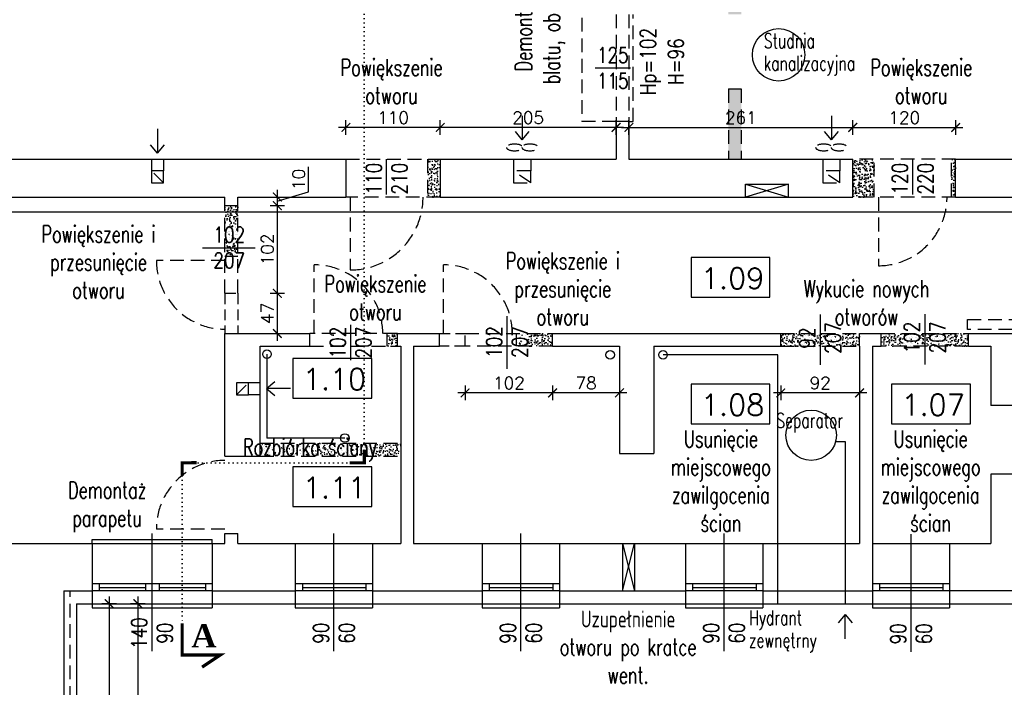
# Model space of a CAD drawing. Header units: millimetres. Extents: x 31969 to 285678, y -69766 to -1123.
# Tile 69 of 176: x 141747 to 142895, y -14032 to -13254. Entities that reach past the tile are written whole.
import ezdxf
from ezdxf.enums import TextEntityAlignment as Align
from ezdxf.lldxf.tags import DXFTag

# ---------------------------------------------------------------- set-up
doc = ezdxf.new("R2010")
doc.units = ezdxf.units.MM
for name, pattern in [('DOT', [0.25, 0, -0.25]), ('HIDDEN', [0.375, 0.25, -0.125]), ('KRE_16_8', [24, 16, -8])]:
    doc.linetypes.add(name, pattern=pattern)
for name, color, linetype in [('a-etapowanie', 2, 'Continuous'), ('a-izolacja 1', 3, 'Continuous'), ('a-opis 1', 3, 'Continuous'), ('a-opis 2', 1, 'Continuous'), ('a-opis 3', 15, 'Continuous'), ('a-opis stolarki 1', 3, 'Continuous'), ('a-przekrój 1', 3, 'Continuous'), ('a-stolarka okienna', 3, 'Continuous'), ('a-szkło', 4, 'Continuous'), ('a-wentylacja', 3, 'Continuous'), ('a-wyburzenia i rozbiórki', 152, 'KRE_16_8'), ('a-wymiary', 11, 'Continuous'), ('a-ściany istniejące murowane', 6, 'Continuous'), ('a-ściany nośne projektowane', 7, 'Continuous')]:
    doc.layers.add(name, color=color, linetype=linetype)
doc.styles.add('MAREK', font='simplex.shx')
doc.styles.add('RS01507', font='romans.shx', dxfattribs={"width": 0.7, "height": 0.15})
doc.styles.add('STYLE2', font='timesbd.ttf')
doc.styles.add('WYMIAR', font='romans.shx', dxfattribs={"width": 0.8})
tags = doc.linetypes.add('DASHED', pattern=[0.75, 0.5, -0.25]).pattern_tags.tags
tags[6:7] = [DXFTag(74, 4), DXFTag(75, 0), DXFTag(340, '0'), DXFTag(46, 1.0), DXFTag(50, 0.0), DXFTag(44, 0.0), DXFTag(45, 0.0)]
tags[4:5] = [DXFTag(74, 4), DXFTag(75, 0), DXFTag(340, '0'), DXFTag(46, 1.0), DXFTag(50, 0.0), DXFTag(44, 0.0), DXFTag(45, 0.0)]
doc.dimstyles.new('MAREK', dxfattribs={"dimscale": 0.85, "dimtxt": 17, "dimasz": 12, "dimexe": 10, "dimexo": 0.625, "dimgap": 5, "dimtad": 1, "dimdec": 1, "dimdsep": 46, "dimtxsty": 'MAREK', "dimblk1": 'ARCHTICK', "dimblk2": 'ARCHTICK', "dimsah": 1, "dimcen": 2.5, "dimdle": 10, "dimadec": 0, "dimazin": 0, "dimtfac": 1, "dimtdec": 1, "dimtmove": 1, "dimatfit": 3, "dimldrblk": 'ARCHTICK', "dimfxl": 10, "dimfxlon": 1, "dimtolj": 1, "dimtzin": 0, "dimarcsym": 0})
pattern_1 = [(50, (0, 82.701), (9.10923345, -0.79695428), [0.9525, -10.4775]), (355, (0, 82.701), (-1.7621711, 9.55284226), [0.762, -8.3820292]), (100.451445, (0.759, 82.635), (7.34706235, 8.7558876), [0.80950044, -8.90451223]), (46.1842, (0, 85.241), (13.55395204, -2.1021164), [1.42875, -15.71625]), (96.635558, (1.13, 85.066), (11.8702067, 12.3713062), [1.2142512, -13.3567804]), (351.184151, (0, 85.241), (11.8702067, 12.3713062), [1.1429984, -12.5729866]), (21, (1.27, 84.606), (7.58071956, -5.1132599), [0.9525, -10.4775]), (326, (1.27, 84.606), (3.0901014, 9.2093983), [0.762, -8.382]), (71.451445, (1.902, 84.18), (10.67082096, 4.09613844), [0.80950044, -8.9044969]), (37.5, (0, 82.7014), (0.15443016, 4.22775194), [0, -8.2804, 0, -8.509, 0, -8.41375]), (7.5, (0, 82.7014), (3.34098313, 5.00902874), [0, -4.8514, 0, -8.0899, 0, -3.20675]), (327.5, (-2.832, 82.7014), (6.77952976, -0.2864372), [0, -3.175, 0, -9.906, 0, -13.1445]), (317.5, (-4.102, 82.7014), (7.40645907, 1.27132455), [0, -4.1275, 0, -6.5786, 0, -9.3345])]

# ---------------------------------------------------------------- blocks, each defined once
blk = doc.blocks.new('_ARCHTICK')
at = {"color": 0, "linetype": 'ByBlock', "const_width": 0.15}
blk.add_lwpolyline([(-0.5, -0.5), (0.5, 0.5)], dxfattribs=at)
blk = doc.blocks.new('*D44')
at = {"layer": 'a-wymiary', "color": 0, "lineweight": -2, "ltscale": 100}
for p, q in [((141851, -13926.1), (141851, -14413.1)), ((141842.5, -13934.6), (141859.5, -13934.6)), ((141842.5, -14404.6), (141859.5, -14404.6))]:
    blk.add_line(p, q, dxfattribs=at)
at = {"layer": 'DEFPOINTS', "color": 0, "ltscale": 100}
for p in [(141813.1, -13934.6), (141813.1, -14404.6), (141851, -14404.6)]:
    blk.add_point(p, dxfattribs=at)
at = {"layer": 'a-wymiary', "color": 0, "lineweight": -2, "ltscale": 100, "xscale": 10.2, "yscale": 10.2, "zscale": 10.2}
for p, rotation in [((141851, -13934.6), 90), ((141851, -14404.6), 270)]:
    blk.add_blockref('_ARCHTICK', p, dxfattribs=dict(at, rotation=rotation))
at = {"layer": 'a-wymiary', "color": 0, "ltscale": 100, "insert": (141839.5, -14169.6), "char_height": 14.45, "attachment_point": 5, "rotation": 90, "style": 'MAREK'}
blk.add_mtext('\\A1;470', dxfattribs=at)
blk = doc.blocks.new('*D47')
at = {"layer": 'a-wymiary', "color": 0, "lineweight": -2, "ltscale": 100}
for p, q in [((142237.1, -13388), (142237.1, -13371)), ((142442.1, -13388), (142442.1, -13371)), ((142450.6, -13379.5), (142228.6, -13379.5))]:
    blk.add_line(p, q, dxfattribs=at)
at = {"layer": 'DEFPOINTS', "color": 0, "ltscale": 100}
for p in [(142237.1, -13379.5), (142237.1, -13416.6), (142442.1, -13416.6)]:
    blk.add_point(p, dxfattribs=at)
at = {"layer": 'a-wymiary', "color": 0, "lineweight": -2, "ltscale": 100, "xscale": 10.2, "yscale": 10.2, "zscale": 10.2, "rotation": 180}
blk.add_blockref('_ARCHTICK', (142237.1, -13379.5), dxfattribs=at)
at = {"layer": 'a-wymiary', "color": 0, "lineweight": -2, "ltscale": 100, "xscale": 10.2, "yscale": 10.2, "zscale": 10.2}
blk.add_blockref('_ARCHTICK', (142442.1, -13379.5), dxfattribs=at)
at = {"layer": 'a-wymiary', "color": 0, "ltscale": 100, "insert": (142339.6, -13368.1), "char_height": 14.45, "attachment_point": 5, "style": 'MAREK'}
blk.add_mtext('\\A1;205', dxfattribs=at)
blk = doc.blocks.new('*D48')
at = {"layer": 'a-wymiary', "color": 0, "lineweight": -2, "ltscale": 100}
for p, q in [((142127.1, -13388), (142127.1, -13371)), ((142237.1, -13388), (142237.1, -13371)), ((142245.6, -13379.5), (142118.6, -13379.5))]:
    blk.add_line(p, q, dxfattribs=at)
at = {"layer": 'DEFPOINTS', "color": 0, "ltscale": 100}
for p in [(142127.1, -13379.5), (142127.1, -13416.6), (142237.1, -13416.6)]:
    blk.add_point(p, dxfattribs=at)
at = {"layer": 'a-wymiary', "color": 0, "lineweight": -2, "ltscale": 100, "xscale": 10.2, "yscale": 10.2, "zscale": 10.2, "rotation": 180}
blk.add_blockref('_ARCHTICK', (142127.1, -13379.5), dxfattribs=at)
at = {"layer": 'a-wymiary', "color": 0, "lineweight": -2, "ltscale": 100, "xscale": 10.2, "yscale": 10.2, "zscale": 10.2}
blk.add_blockref('_ARCHTICK', (142237.1, -13379.5), dxfattribs=at)
at = {"layer": 'a-wymiary', "color": 0, "ltscale": 100, "insert": (142182.1, -13368.1), "char_height": 14.45, "attachment_point": 5, "style": 'MAREK'}
blk.add_mtext('\\A1;110', dxfattribs=at)
blk = doc.blocks.new('*D49')
at = {"layer": 'a-wymiary', "color": 0, "lineweight": -2, "ltscale": 100}
for p, q in [((142457.1, -13388), (142457.1, -13371)), ((142718.1, -13388), (142718.1, -13371)), ((142448.6, -13379.5), (142726.6, -13379.5))]:
    blk.add_line(p, q, dxfattribs=at)
at = {"layer": 'DEFPOINTS', "color": 0, "ltscale": 100}
for p in [(142718.1, -13379.5), (142457.1, -13416.6), (142718.1, -13416.6)]:
    blk.add_point(p, dxfattribs=at)
at = {"layer": 'a-wymiary', "color": 0, "lineweight": -2, "ltscale": 100, "xscale": 10.2, "yscale": 10.2, "zscale": 10.2, "rotation": 180}
blk.add_blockref('_ARCHTICK', (142457.1, -13379.5), dxfattribs=at)
at = {"layer": 'a-wymiary', "color": 0, "lineweight": -2, "ltscale": 100, "xscale": 10.2, "yscale": 10.2, "zscale": 10.2}
blk.add_blockref('_ARCHTICK', (142718.1, -13379.5), dxfattribs=at)
at = {"layer": 'a-wymiary', "color": 0, "ltscale": 100, "insert": (142587.6, -13368.1), "char_height": 14.45, "attachment_point": 5, "style": 'MAREK'}
blk.add_mtext('\\A1;261', dxfattribs=at)
blk = doc.blocks.new('*D50')
at = {"layer": 'a-wymiary', "color": 0, "lineweight": -2, "ltscale": 100}
for p, q in [((142718.1, -13388), (142718.1, -13371)), ((142838.1, -13388), (142838.1, -13371)), ((142709.6, -13379.5), (142846.6, -13379.5))]:
    blk.add_line(p, q, dxfattribs=at)
at = {"layer": 'DEFPOINTS', "color": 0, "ltscale": 100}
for p in [(142838.1, -13379.5), (142718.1, -13416.6), (142838.1, -13416.6)]:
    blk.add_point(p, dxfattribs=at)
at = {"layer": 'a-wymiary', "color": 0, "lineweight": -2, "ltscale": 100, "xscale": 10.2, "yscale": 10.2, "zscale": 10.2, "rotation": 180}
blk.add_blockref('_ARCHTICK', (142718.1, -13379.5), dxfattribs=at)
at = {"layer": 'a-wymiary', "color": 0, "lineweight": -2, "ltscale": 100, "xscale": 10.2, "yscale": 10.2, "zscale": 10.2}
blk.add_blockref('_ARCHTICK', (142838.1, -13379.5), dxfattribs=at)
at = {"layer": 'a-wymiary', "color": 0, "ltscale": 100, "insert": (142778.1, -13368.1), "char_height": 14.45, "attachment_point": 5, "style": 'MAREK'}
blk.add_mtext('\\A1;120', dxfattribs=at)
blk = doc.blocks.new('*D55')
at = {"layer": 'a-wymiary', "color": 0, "lineweight": -2, "ltscale": 100}
for p, q in [((142634.1, -13680.4), (142634.1, -13697.4)), ((142726.1, -13680.4), (142726.1, -13697.4)), ((142734.6, -13688.9), (142625.6, -13688.9))]:
    blk.add_line(p, q, dxfattribs=at)
at = {"layer": 'DEFPOINTS', "color": 0, "ltscale": 100}
for p in [(142634.1, -13634.6), (142726.1, -13634.6), (142634.1, -13688.9)]:
    blk.add_point(p, dxfattribs=at)
at = {"layer": 'a-wymiary', "color": 0, "lineweight": -2, "ltscale": 100, "xscale": 10.2, "yscale": 10.2, "zscale": 10.2, "rotation": 180}
blk.add_blockref('_ARCHTICK', (142634.1, -13688.9), dxfattribs=at)
at = {"layer": 'a-wymiary', "color": 0, "lineweight": -2, "ltscale": 100, "xscale": 10.2, "yscale": 10.2, "zscale": 10.2}
blk.add_blockref('_ARCHTICK', (142726.1, -13688.9), dxfattribs=at)
at = {"layer": 'a-wymiary', "color": 0, "ltscale": 100, "insert": (142680.1, -13677.4), "char_height": 14.45, "attachment_point": 5, "style": 'MAREK'}
blk.add_mtext('\\A1;92', dxfattribs=at)
blk = doc.blocks.new('*D58')
at = {"layer": 'a-wymiary', "color": 0, "lineweight": -2, "ltscale": 100}
for p, q in [((142368.1, -13680.4), (142368.1, -13697.4)), ((142446.1, -13680.4), (142446.1, -13697.4)), ((142454.6, -13688.9), (142359.6, -13688.9))]:
    blk.add_line(p, q, dxfattribs=at)
at = {"layer": 'DEFPOINTS', "color": 0, "ltscale": 100}
for p in [(142368.1, -13634.6), (142446.1, -13634.6), (142368.1, -13688.9)]:
    blk.add_point(p, dxfattribs=at)
at = {"layer": 'a-wymiary', "color": 0, "lineweight": -2, "ltscale": 100, "xscale": 10.2, "yscale": 10.2, "zscale": 10.2, "rotation": 180}
blk.add_blockref('_ARCHTICK', (142368.1, -13688.9), dxfattribs=at)
at = {"layer": 'a-wymiary', "color": 0, "lineweight": -2, "ltscale": 100, "xscale": 10.2, "yscale": 10.2, "zscale": 10.2}
blk.add_blockref('_ARCHTICK', (142446.1, -13688.9), dxfattribs=at)
at = {"layer": 'a-wymiary', "color": 0, "ltscale": 100, "insert": (142407.1, -13677.4), "char_height": 14.45, "attachment_point": 5, "style": 'MAREK'}
blk.add_mtext('\\A1;78', dxfattribs=at)
blk = doc.blocks.new('*D59')
at = {"layer": 'a-wymiary', "color": 0, "lineweight": -2, "ltscale": 100}
for p, q in [((142266.1, -13680.4), (142266.1, -13697.4)), ((142368.1, -13680.4), (142368.1, -13697.4)), ((142376.6, -13688.9), (142257.6, -13688.9))]:
    blk.add_line(p, q, dxfattribs=at)
at = {"layer": 'DEFPOINTS', "color": 0, "ltscale": 100}
for p in [(142266.1, -13634.6), (142368.1, -13634.6), (142266.1, -13688.9)]:
    blk.add_point(p, dxfattribs=at)
at = {"layer": 'a-wymiary', "color": 0, "lineweight": -2, "ltscale": 100, "xscale": 10.2, "yscale": 10.2, "zscale": 10.2, "rotation": 180}
blk.add_blockref('_ARCHTICK', (142266.1, -13688.9), dxfattribs=at)
at = {"layer": 'a-wymiary', "color": 0, "lineweight": -2, "ltscale": 100, "xscale": 10.2, "yscale": 10.2, "zscale": 10.2}
blk.add_blockref('_ARCHTICK', (142368.1, -13688.9), dxfattribs=at)
at = {"layer": 'a-wymiary', "color": 0, "ltscale": 100, "insert": (142317.1, -13677.4), "char_height": 14.45, "attachment_point": 5, "style": 'MAREK'}
blk.add_mtext('\\A1;102', dxfattribs=at)
blk = doc.blocks.new('*D60')
at = {"layer": 'a-wymiary', "color": 0, "lineweight": -2, "ltscale": 100}
for p, q in [((142083.6, -13454.7), (142083.6, -13425.5)), ((142047.1, -13452.1), (142047.1, -13479.1)), ((142047.1, -13465.6), (142083.6, -13454.7)), ((142038.6, -13460.6), (142055.6, -13460.6)), ((142038.6, -13470.6), (142055.6, -13470.6))]:
    blk.add_line(p, q, dxfattribs=at)
at = {"layer": 'DEFPOINTS', "color": 0, "ltscale": 100}
for p in [(142001.1, -13460.6), (142001.1, -13470.6), (142047.1, -13470.6)]:
    blk.add_point(p, dxfattribs=at)
at = {"layer": 'a-wymiary', "color": 0, "lineweight": -2, "ltscale": 100, "xscale": 10.2, "yscale": 10.2, "zscale": 10.2}
for p, rotation in [((142047.1, -13460.6), 90), ((142047.1, -13470.6), 270)]:
    blk.add_blockref('_ARCHTICK', p, dxfattribs=dict(at, rotation=rotation))
at = {"layer": 'a-wymiary', "color": 0, "ltscale": 100, "insert": (142072.1, -13440.1), "char_height": 14.45, "attachment_point": 5, "rotation": 90, "style": 'MAREK'}
blk.add_mtext('\\A1;10', dxfattribs=at)
blk = doc.blocks.new('*D61')
at = {"layer": 'a-wymiary', "color": 0, "lineweight": -2, "ltscale": 100}
for p, q in [((142047.1, -13462.1), (142047.1, -13581.3)), ((142038.6, -13470.6), (142055.6, -13470.6)), ((142038.6, -13572.8), (142055.6, -13572.8))]:
    blk.add_line(p, q, dxfattribs=at)
at = {"layer": 'DEFPOINTS', "color": 0, "ltscale": 100}
for p in [(142001.1, -13470.6), (142001.1, -13572.8), (142047.1, -13572.8)]:
    blk.add_point(p, dxfattribs=at)
at = {"layer": 'a-wymiary', "color": 0, "lineweight": -2, "ltscale": 100, "xscale": 10.2, "yscale": 10.2, "zscale": 10.2}
for p, rotation in [((142047.1, -13470.6), 90), ((142047.1, -13572.8), 270)]:
    blk.add_blockref('_ARCHTICK', p, dxfattribs=dict(at, rotation=rotation))
at = {"layer": 'a-wymiary', "color": 0, "ltscale": 100, "insert": (142035.6, -13521.7), "char_height": 14.45, "attachment_point": 5, "rotation": 90, "style": 'MAREK'}
blk.add_mtext('\\A1;102', dxfattribs=at)
blk = doc.blocks.new('*D104')
at = {"layer": 'a-wymiary', "color": 0, "lineweight": -2, "ltscale": 100}
for p, q in [((142047.1, -13564.3), (142047.1, -13628.1)), ((142039.1, -13572.8), (142055.6, -13572.8)), ((142039.1, -13619.6), (142055.6, -13619.6))]:
    blk.add_line(p, q, dxfattribs=at)
at = {"layer": 'DEFPOINTS', "color": 0, "ltscale": 100}
for p in [(142038.6, -13572.8), (142038.6, -13619.6), (142047.1, -13619.6)]:
    blk.add_point(p, dxfattribs=at)
at = {"layer": 'a-wymiary', "color": 0, "lineweight": -2, "ltscale": 100, "xscale": 10.2, "yscale": 10.2, "zscale": 10.2}
for p, rotation in [((142047.1, -13572.8), 90), ((142047.1, -13619.6), 270)]:
    blk.add_blockref('_ARCHTICK', p, dxfattribs=dict(at, rotation=rotation))
at = {"layer": 'a-wymiary', "color": 0, "ltscale": 100, "insert": (142035.6, -13596.2), "char_height": 14.45, "attachment_point": 5, "rotation": 90, "style": 'MAREK'}
blk.add_mtext('\\A1;47', dxfattribs=at)
blk = doc.blocks.new('*D139')
at = {"layer": 'a-wymiary', "color": 0, "lineweight": -2, "ltscale": 100}
for p, q in [((141884.5, -13926.1), (141884.5, -14343.1)), ((141876, -13934.6), (141893, -13934.6)), ((141876, -14334.6), (141893, -14334.6))]:
    blk.add_line(p, q, dxfattribs=at)
at = {"layer": 'DEFPOINTS', "color": 0, "ltscale": 100}
for p in [(141813.1, -13934.6), (141813.1, -14334.6), (141884.5, -14334.6)]:
    blk.add_point(p, dxfattribs=at)
at = {"layer": 'a-wymiary', "color": 0, "lineweight": -2, "ltscale": 100, "xscale": 10.2, "yscale": 10.2, "zscale": 10.2}
for p, rotation in [((141884.5, -13934.6), 90), ((141884.5, -14334.6), 270)]:
    blk.add_blockref('_ARCHTICK', p, dxfattribs=dict(at, rotation=rotation))
at = {"layer": 'a-wymiary', "color": 0, "ltscale": 100, "insert": (141873.1, -14134.6), "char_height": 14.45, "attachment_point": 5, "rotation": 90, "style": 'MAREK'}
blk.add_mtext('\\A1;400', dxfattribs=at)

msp = doc.modelspace()

# ---------------------------------------------------------------- hatches: boundary and pattern name
at = {"layer": 'a-wyburzenia i rozbiórki'}
h = msp.add_hatch(dxfattribs=at)
h.set_pattern_fill('AR-CONC', color=256, scale=0.05, style=0)
h.set_pattern_definition(pattern_1)
h.paths.add_polyline_path([(142588.07, -13334.63), (142573.07, -13334.63), (142573.07, -13416.63), (142588.07, -13416.63)])
h.paths.add_polyline_path([(142588.07, -13059.63), (142573.07, -13059.63), (142573.07, -13143.63), (142457.07, -13143.63), (142457.07, -13158.63), (142573.07, -13158.63), (142573.07, -13247.63), (142588.07, -13247.63)])
h = msp.add_hatch(dxfattribs=at)
h.set_pattern_fill('AR-CONC', color=256, scale=0.05, style=0)
h.set_pattern_definition(pattern_1)
h.paths.add_polyline_path([(142237.07, -13416.63), (142222.07, -13416.63), (142222.07, -13460.63), (142237.07, -13460.63)])
h = msp.add_hatch(dxfattribs=at)
h.set_pattern_fill('AR-CONC', color=256, scale=0.05, style=0)
h.set_pattern_definition(pattern_1)
h.paths.add_polyline_path([(142838.07, -13416.63), (142833.07, -13416.63), (142833.07, -13460.63), (142838.07, -13460.63)])
h.paths.add_polyline_path([(142743.07, -13416.63), (142718.07, -13416.63), (142718.07, -13460.63), (142743.07, -13460.63)])
h = msp.add_hatch(dxfattribs=at)
h.set_pattern_fill('AR-CONC', color=256, scale=0.05, style=0)
h.set_pattern_definition(pattern_1)
h.paths.add_polyline_path([(142001.07, -13478.08), (141986.07, -13478.08), (141986.07, -13529.63), (142001.07, -13529.63)])
h.paths.add_polyline_path([(142001.07, -13470.63), (141986.07, -13470.63), (141986.07, -13478.08), (142001.07, -13478.08)])
h = msp.add_hatch(dxfattribs=at)
h.set_pattern_fill('AR-CONC', color=256, scale=0.05, style=0)
h.set_pattern_definition(pattern_1)
h.paths.add_polyline_path([(142187.07, -13619.63), (142175.07, -13619.63), (142175.07, -13634.63), (142187.07, -13634.63)])
h = msp.add_hatch(dxfattribs=at)
h.set_pattern_fill('AR-CONC', color=256, scale=0.05, style=0)
h.set_pattern_definition(pattern_1)
h.paths.add_polyline_path([(142368.07, -13619.63), (142326.07, -13619.63), (142326.07, -13634.63), (142368.07, -13634.63)])
h = msp.add_hatch(dxfattribs=at)
h.set_pattern_fill('AR-CONC', color=256, scale=0.05, style=0)
h.set_pattern_definition(pattern_1)
h.paths.add_polyline_path([(142726.07, -13619.63), (142680.07, -13619.63), (142680.07, -13634.63), (142726.07, -13634.63)])
h.paths.add_polyline_path([(142680.07, -13619.63), (142634.07, -13619.63), (142634.07, -13634.63), (142680.07, -13634.63)])
h = msp.add_hatch(dxfattribs=at)
h.set_pattern_fill('AR-CONC', color=256, scale=0.05, style=0)
h.paths.add_polyline_path([(142853.07, -13619.63), (142751.07, -13619.63), (142751.07, -13634.63), (142853.07, -13634.63)])
h = msp.add_hatch(dxfattribs=at)
h.set_pattern_fill('AR-CONC', color=256, scale=0.05, style=0)
h.paths.add_polyline_path([(142191.07, -13747.63), (142027.07, -13747.63), (142027.07, -13762.63), (142191.07, -13762.63)])

# ---------------------------------------------------------------- linework, layer by layer
at = {"layer": 'a-etapowanie', "ltscale": 100}
for p, q in [((142709.67, -13746.13), (142697.9, -13746.13)), ((142709.67, -13934.63), (142709.67, -13746.13)), ((142709.41, -13947.33), (142701.26, -13957.08)), ((142709.41, -13975.44), (142709.41, -13947.33)), ((142709.41, -13947.33), (142717.56, -13957.08))]:
    msp.add_line(p, q, dxfattribs=at)
for centre, radius in [((142631.67, -13294.82), 30.54), ((142669.59, -13738.27), 29.37)]:
    msp.add_circle(centre, radius, dxfattribs=at)
at = {"layer": 'a-izolacja 1'}
for p, q in [((141798.07, -13919.63), (141831.07, -13919.63)), ((141798.07, -13919.63), (141798.07, -14404.63)), ((141971.07, -13919.63), (142068.07, -13919.63)), ((142158.07, -13919.63), (142286.07, -13919.63)), ((142376.07, -13919.63), (142523.07, -13919.63)), ((142613.07, -13919.63), (142741.07, -13919.63)), ((143017.07, -13919.63), (142831.07, -13919.63))]:
    msp.add_line(p, q, dxfattribs=at)
at = {"layer": 'a-opis 1', "linetype": 'DOT', "ltscale": 20}
for p, q in [((142148.48, -12757.74), (142148.5, -13754.33)), ((142148.5, -13770.39), (141936.15, -13770.39)), ((141936.15, -13770.39), (141936.15, -13957.52))]:
    msp.add_line(p, q, dxfattribs=at)
at = {"layer": 'a-opis 1', "ltscale": 40}
for p, q in [((142593.07, -13445.63), (142643.07, -13445.63)), ((142593.07, -13460.63), (142593.07, -13445.63)), ((142593.07, -13445.63), (142643.07, -13460.63)), ((142643.07, -13445.63), (142593.07, -13460.63)), ((142643.07, -13460.63), (142643.07, -13445.63))]:
    msp.add_line(p, q, dxfattribs=at)
at = {"layer": 'a-opis 2', "const_width": 3.74}
for points in [[(142131.61, -13770.41), (142148.5, -13770.39), (142148.47, -13755.02)], [(141953.03, -13770.36), (141936.15, -13770.39), (141936.18, -13785.75)], [(141936.15, -13957.52), (141936.17, -13994.4), (141980.67, -13994.37), (141959.32, -14008.61)]]:
    msp.add_lwpolyline(points, dxfattribs=at)
at = {"layer": 'a-opis 3'}
for points in [[(142621.43, -13531.07), (142529.52, -13531.07), (142529.52, -13577.31), (142621.43, -13577.31)], [(142157.15, -13648.7), (142065.23, -13648.7), (142065.23, -13694.94), (142157.15, -13694.94)], [(142621.43, -13678.66), (142529.52, -13678.66), (142529.52, -13724.89), (142621.43, -13724.89)], [(142855.23, -13678.66), (142763.32, -13678.66), (142763.32, -13724.89), (142855.23, -13724.89)], [(142157.15, -13775.25), (142065.23, -13775.25), (142065.23, -13821.48), (142157.15, -13821.48)]]:
    msp.add_lwpolyline(points, close=True, dxfattribs=at)
at = {"layer": 'a-opis stolarki 1'}
for p, q in [((142417.73, -13310.13), (142458.77, -13310.13)), ((142174.57, -13457.67), (142174.57, -13416.63)), ((142788.07, -13457.67), (142788.07, -13416.63)), ((141959.94, -13519.63), (142021.23, -13519.63)), ((142315.07, -13660.76), (142315.07, -13599.47)), ((142680.07, -13597.59), (142680.07, -13656.21)), ((142802.07, -13597.08), (142802.07, -13655.7)), ((142132.57, -13609.75), (142132.57, -13650.8)), ((141901.07, -13990.06), (141901.07, -13852.93)), ((142113.07, -13990.06), (142113.07, -13852.93)), ((142331.07, -13990.06), (142331.07, -13852.93)), ((142568.07, -13990.06), (142568.07, -13852.93)), ((142786.07, -13990.84), (142786.07, -13853.72))]:
    msp.add_line(p, q, dxfattribs=at)
at = {"layer": 'a-przekrój 1', "ltscale": 100}
for p, q in [((142496.85, -13644.71), (142496.85, -13644.53)), ((142630.86, -13644.71), (142496.85, -13644.71)), ((142630.86, -13934.63), (142630.86, -13644.71))]:
    msp.add_line(p, q, dxfattribs=at)
for centre in [(142035.06, -13643.88), (142435.29, -13644.53), (142496.85, -13644.53), (142125.87, -13741.52)]:
    msp.add_circle(centre, 5, dxfattribs=at)
at = {"layer": 'a-stolarka okienna', "linetype": 'DASHED', "lineweight": 25, "ltscale": 40}
msp.add_line((143522.33, -13478.08), (140656.09, -13478.08), dxfattribs=at)
at = {"layer": 'a-stolarka okienna', "linetype": 'DASHED', "lineweight": 25, "ltscale": 20}
for p, q in [((142035.06, -13643.88), (142035.06, -13741.52)), ((142125.87, -13741.52), (142035.06, -13741.52)), ((141831.07, -13864.63), (141971.07, -13864.63)), ((142449.57, -13864.63), (142449.57, -13919.63)), ((142449.57, -13864.63), (142463.57, -13919.63)), ((142449.57, -13919.63), (142463.57, -13864.63)), ((142463.57, -13864.63), (142463.57, -13919.63)), ((141831.07, -13934.63), (141971.07, -13934.63)), ((142068.07, -13934.63), (142158.07, -13934.63)), ((142286.07, -13934.63), (142376.07, -13934.63)), ((142523.07, -13934.63), (142613.07, -13934.63)), ((142741.07, -13934.63), (142831.07, -13934.63))]:
    msp.add_line(p, q, dxfattribs=at)
at = {"layer": 'a-stolarka okienna', "ltscale": 40}
for p, q in [((141831.07, -13864.63), (141831.07, -13859.63)), ((141831.07, -13859.63), (141971.07, -13859.63)), ((141971.07, -13864.63), (141971.07, -13859.63)), ((142068.07, -13864.63), (142158.07, -13864.63)), ((142286.07, -13864.63), (142376.07, -13864.63)), ((142523.07, -13864.63), (142613.07, -13864.63)), ((142741.07, -13864.63), (142831.07, -13864.63)), ((141831.07, -13934.63), (141831.07, -13939.63)), ((141971.07, -13934.63), (141971.07, -13939.63)), ((142068.07, -13934.63), (142068.07, -13939.63)), ((142158.07, -13934.63), (142158.07, -13939.63)), ((142286.07, -13934.63), (142286.07, -13939.63)), ((142376.07, -13934.63), (142376.07, -13939.63)), ((142523.07, -13934.63), (142523.07, -13939.63)), ((142613.07, -13934.63), (142613.07, -13939.63)), ((142741.07, -13934.63), (142741.07, -13939.63)), ((142831.07, -13934.63), (142831.07, -13939.63)), ((141831.07, -13939.63), (141971.07, -13939.63)), ((142068.07, -13939.63), (142158.07, -13939.63)), ((142286.07, -13939.63), (142376.07, -13939.63)), ((142523.07, -13939.63), (142613.07, -13939.63)), ((142741.07, -13939.63), (142831.07, -13939.63))]:
    msp.add_line(p, q, dxfattribs=at)
at = {"layer": 'a-stolarka okienna'}
for p, q in [((141970.85, -13911.63), (141831.07, -13911.63)), ((141839.3, -13911.63), (141839.3, -13919.63)), ((141893.52, -13911.63), (141893.52, -13919.63)), ((141909.18, -13911.63), (141909.18, -13919.63)), ((141963.41, -13911.63), (141963.41, -13919.63)), ((142158.07, -13911.63), (142068.3, -13911.63)), ((142076.3, -13911.63), (142076.3, -13919.63)), ((142150.3, -13911.63), (142150.3, -13919.63)), ((142376.07, -13911.63), (142286.3, -13911.63)), ((142294.3, -13911.63), (142294.3, -13919.63)), ((142368.3, -13911.63), (142368.3, -13919.63)), ((142613.07, -13911.63), (142523.3, -13911.63)), ((142531.3, -13911.63), (142531.3, -13919.63)), ((142605.3, -13911.63), (142605.3, -13919.63)), ((142831.07, -13911.63), (142741.3, -13911.63)), ((142749.3, -13911.63), (142749.3, -13919.63)), ((142823.3, -13911.63), (142823.3, -13919.63)), ((141971.07, -13919.63), (141831.07, -13919.63)), ((142158.07, -13919.63), (142068.07, -13919.63)), ((142376.07, -13919.63), (142286.07, -13919.63)), ((142613.07, -13919.63), (142523.07, -13919.63)), ((142831.07, -13919.63), (142741.07, -13919.63))]:
    msp.add_line(p, q, dxfattribs=at)
at = {"layer": 'a-szkło', "ltscale": 2}
for p, q in [((141839.3, -13915.63), (141893.52, -13915.63)), ((141909.18, -13915.63), (141963.3, -13915.63)), ((142076.3, -13915.63), (142150.3, -13915.63)), ((142294.3, -13915.63), (142368.3, -13915.63)), ((142531.3, -13915.63), (142605.3, -13915.63)), ((142749.3, -13915.63), (142823.3, -13915.63))]:
    msp.add_line(p, q, dxfattribs=at)
at = {"layer": 'a-wentylacja', "linetype": 'DASHED', "ltscale": 0.009}
for p, q in [((142332.8, -13365.9), (142332.8, -13394.02)), ((142693.3, -13365.9), (142693.3, -13394.02)), ((141907.35, -13381.26), (141907.35, -13409.38)), ((142332.8, -13394.02), (142324.65, -13384.27)), ((142332.8, -13394.02), (142340.95, -13384.27)), ((142693.3, -13394.02), (142685.15, -13384.27)), ((142693.3, -13394.02), (142701.45, -13384.27)), ((141907.35, -13409.38), (141899.2, -13399.63)), ((141907.35, -13409.38), (141915.49, -13399.63)), ((142034.32, -13683.9), (142044.07, -13675.75)), ((142062.43, -13683.9), (142034.32, -13683.9)), ((142034.32, -13683.9), (142044.07, -13692.05))]:
    msp.add_line(p, q, dxfattribs=at)
at = {"layer": 'a-wentylacja', "linetype": 'KRE_16_8'}
for p, q in [((141900.57, -13416.63), (141900.57, -13430.13)), ((141914.57, -13416.63), (141914.57, -13430.13)), ((142322.57, -13416.63), (142322.57, -13430.13)), ((142342.57, -13416.63), (142342.57, -13430.13)), ((142683.07, -13416.63), (142683.07, -13430.13)), ((142703.07, -13416.63), (142703.07, -13430.13)), ((141914.57, -13444.13), (141900.57, -13430.13)), ((142342.57, -13444.13), (142322.57, -13430.13)), ((142703.07, -13444.13), (142683.07, -13430.13)), ((141999.57, -13691.13), (142013.57, -13677.13)), ((142027.07, -13677.13), (142013.57, -13677.13)), ((142027.07, -13691.13), (142013.57, -13691.13))]:
    msp.add_line(p, q, dxfattribs=at)
for points in [[(141914.57, -13444.13), (141914.57, -13430.13), (141900.57, -13430.13), (141900.57, -13444.13)], [(142342.57, -13444.13), (142342.57, -13430.13), (142322.57, -13430.13), (142322.57, -13444.13)], [(142703.07, -13444.13), (142703.07, -13430.13), (142683.07, -13430.13), (142683.07, -13444.13)], [(141999.57, -13691.13), (142013.57, -13691.13), (142013.57, -13677.13), (141999.57, -13677.13)]]:
    msp.add_lwpolyline(points, close=True, dxfattribs=at)
at = {"layer": 'a-wyburzenia i rozbiórki'}
for p, q in [((142402.07, -12987.63), (142402.07, -13372.63)), ((142442.07, -13247.63), (142442.07, -13372.63)), ((142457.07, -13247.63), (142457.07, -13372.63)), ((142462.07, -13372.63), (142462.07, -13247.63)), ((142573.07, -13334.63), (142573.07, -13416.63)), ((142573.07, -13334.63), (142588.07, -13334.63)), ((142588.07, -13334.63), (142588.07, -13416.63)), ((142442.07, -13372.63), (142402.07, -13372.63)), ((142457.07, -13372.63), (142462.07, -13372.63)), ((142127.07, -13416.63), (142237.07, -13416.63)), ((142222.07, -13416.63), (142222.07, -13460.63)), ((142838.07, -13416.63), (142718.07, -13416.63)), ((142743.07, -13460.63), (142743.07, -13416.63)), ((142833.07, -13460.63), (142833.07, -13416.63)), ((142838.07, -13416.63), (142833.07, -13416.63)), ((142237.07, -13460.63), (142127.07, -13460.63)), ((142132.07, -13460.63), (142132.07, -13545.63)), ((142838.07, -13460.63), (142718.07, -13460.63)), ((142748.07, -13460.63), (142748.07, -13540.63)), ((142838.07, -13460.63), (142833.07, -13460.63)), ((141986.07, -13572.84), (141986.07, -13470.63)), ((142001.07, -13572.84), (142001.07, -13470.63)), ((141986.07, -13534.63), (141906.07, -13534.63)), ((141986.07, -13529.63), (142001.07, -13529.63)), ((142090.07, -13619.63), (142090.07, -13539.63)), ((142241.07, -13619.63), (142241.07, -13539.63)), ((142187.07, -13619.63), (142085.07, -13619.63)), ((142175.07, -13634.63), (142175.07, -13619.63)), ((142266.07, -13619.63), (142368.07, -13619.63)), ((142326.07, -13634.63), (142326.07, -13619.63)), ((142634.07, -13619.63), (142726.07, -13619.63)), ((142751.07, -13619.63), (142853.07, -13619.63)), ((142085.07, -13634.63), (142187.07, -13634.63)), ((142368.07, -13634.63), (142266.07, -13634.63)), ((142634.07, -13634.63), (142726.07, -13634.63)), ((142853.07, -13634.63), (142751.07, -13634.63)), ((142027.07, -13747.63), (142191.07, -13747.63)), ((142027.07, -13762.63), (142191.07, -13762.63)), ((141986.07, -13847.63), (141906.07, -13847.63)), ((141805.57, -14334.63), (141805.57, -13919.63))]:
    msp.add_line(p, q, dxfattribs=at)
msp.add_lwpolyline([(142951.89, -13615.03), (142851.91, -13615.03), (142851.91, -13603.52), (142951.89, -13603.52)], close=True, dxfattribs=at)
for centre, radius, start, end in [((142132.07, -13460.63), 85, 270, 0), ((142748.07, -13460.63), 80, 270, 0), ((141986.07, -13534.63), 80, 180, 270), ((142090.07, -13619.63), 80, 0, 90), ((142241.07, -13619.63), 80, 0, 90), ((141986.07, -13847.63), 80, 90, 180)]:
    msp.add_arc(centre, radius, start, end, dxfattribs=at)
at = {"layer": 'a-wyburzenia i rozbiórki', "extrusion": (0, 0, -1)}
for centre in [(142323.74, -13402.78), (142341.76, -13402.78), (142684.24, -13402.78), (142702.26, -13402.78)]:
    msp.add_ellipse(centre, major_axis=(-9.4, 0), ratio=0.4166685, dxfattribs=at)
at = {"layer": 'a-ściany istniejące murowane'}
for p, q in [((142442.07, -13372.63), (142442.07, -13416.63)), ((142457.07, -13372.63), (142442.07, -13372.63)), ((142457.07, -13372.63), (142457.07, -13416.63)), ((141318.07, -13416.63), (142127.07, -13416.63)), ((142127.07, -13416.63), (142127.07, -13460.63)), ((142237.07, -13416.63), (142442.07, -13416.63)), ((142237.07, -13416.63), (142237.07, -13460.63)), ((142457.07, -13416.63), (142718.07, -13416.63)), ((142718.07, -13460.63), (142718.07, -13416.63)), ((142838.07, -13416.63), (143077.07, -13416.63)), ((142838.07, -13460.63), (142838.07, -13416.63)), ((141318.07, -13460.63), (141986.07, -13460.63)), ((141986.07, -13470.63), (141986.07, -13460.63)), ((142001.07, -13460.63), (142127.07, -13460.63)), ((142001.07, -13470.63), (142001.07, -13460.63)), ((142237.07, -13460.63), (142718.07, -13460.63)), ((142838.07, -13460.63), (143121.07, -13460.63)), ((141986.07, -13470.63), (142001.07, -13470.63)), ((141986.07, -13619.63), (142085.07, -13619.63)), ((141986.07, -13762.63), (141986.07, -13619.63)), ((142085.07, -13634.63), (142085.07, -13619.63)), ((142187.07, -13619.63), (142236.07, -13619.63)), ((142187.07, -13634.63), (142187.07, -13619.63)), ((142236.07, -13634.63), (142236.07, -13619.63)), ((142368.07, -13619.63), (142634.07, -13619.63)), ((142368.07, -13634.63), (142368.07, -13619.63)), ((142634.07, -13634.63), (142634.07, -13619.63)), ((142726.07, -13634.63), (142726.07, -13619.63)), ((142726.07, -13619.63), (142751.07, -13619.63)), ((142751.07, -13634.63), (142751.07, -13619.63)), ((142853.07, -13634.63), (142853.07, -13619.63)), ((142853.07, -13619.63), (142966.07, -13619.63)), ((142027.07, -13634.63), (142085.07, -13634.63)), ((142027.07, -13762.63), (142027.07, -13634.63)), ((142187.07, -13634.63), (142191.07, -13634.63)), ((142191.07, -13634.63), (142191.07, -13864.63)), ((142206.07, -13634.63), (142236.07, -13634.63)), ((142206.07, -13634.63), (142206.07, -13864.63)), ((142368.07, -13634.63), (142446.07, -13634.63)), ((142446.07, -13634.63), (142446.07, -13759.63)), ((142486.07, -13634.63), (142634.07, -13634.63)), ((142486.07, -13634.63), (142486.07, -13759.63)), ((142726.07, -13634.63), (142726.07, -13864.63)), ((142741.07, -13634.63), (142751.07, -13634.63)), ((142741.07, -13634.63), (142741.07, -13864.63)), ((142853.07, -13634.63), (142879.07, -13634.63)), ((142879.07, -13634.63), (142879.07, -13703.63)), ((142921.07, -13703.63), (142879.07, -13703.63)), ((141986.07, -13762.63), (142027.07, -13762.63)), ((142446.07, -13759.63), (142486.07, -13759.63)), ((142879.07, -13783.63), (142879.07, -13864.63)), ((142921.07, -13783.63), (142879.07, -13783.63)), ((141986.07, -13852.63), (142001.07, -13852.63)), ((141986.07, -13864.63), (141986.07, -13852.63)), ((142001.07, -13864.63), (142001.07, -13852.63)), ((141146.07, -13864.63), (141831.07, -13864.63)), ((141831.07, -13864.63), (141831.07, -13934.63)), ((141971.07, -13864.63), (141986.07, -13864.63)), ((141971.07, -13864.63), (141971.07, -13934.63)), ((142001.07, -13864.63), (142068.07, -13864.63)), ((142068.07, -13864.63), (142068.07, -13934.63)), ((142158.07, -13864.63), (142191.07, -13864.63)), ((142158.07, -13864.63), (142158.07, -13934.63)), ((142206.07, -13864.63), (142286.07, -13864.63)), ((142286.07, -13864.63), (142286.07, -13934.63)), ((142376.07, -13864.63), (142523.07, -13864.63)), ((142376.07, -13864.63), (142376.07, -13934.63)), ((142523.07, -13864.63), (142523.07, -13934.63)), ((142613.07, -13864.63), (142726.07, -13864.63)), ((142613.07, -13864.63), (142613.07, -13934.63)), ((142741.07, -13864.63), (142741.07, -13934.63)), ((142831.07, -13864.63), (142879.07, -13864.63)), ((142831.07, -13864.63), (142831.07, -13934.63)), ((141813.07, -13934.63), (141831.07, -13934.63)), ((141813.07, -13934.63), (141813.07, -14404.63)), ((141971.07, -13934.63), (142068.07, -13934.63)), ((142158.07, -13934.63), (142286.07, -13934.63)), ((142376.07, -13934.63), (142523.07, -13934.63)), ((142613.07, -13934.63), (142741.07, -13934.63)), ((142831.07, -13934.63), (143001.07, -13934.63))]:
    msp.add_line(p, q, dxfattribs=at)
at = {"layer": 'a-ściany nośne projektowane', "linetype": 'HIDDEN', "ltscale": 50}
for p, q in [((141986.07, -13572.84), (142001.07, -13572.84)), ((141986.07, -13572.84), (141986.07, -13619.63)), ((142001.07, -13572.84), (142001.07, -13619.63)), ((142236.07, -13619.63), (142266.07, -13619.63)), ((142266.07, -13634.63), (142266.07, -13619.63)), ((142266.07, -13634.63), (142236.07, -13634.63))]:
    msp.add_line(p, q, dxfattribs=at)

# ---------------------------------------------------------------- texts
at = {"layer": 'a-etapowanie', "ltscale": 40, "style": 'RS01507', "width": 0.7}
for s, height, p in [('Studnia', 17.103, (142614.38, -13278.41)), ('kanalizacyjna', 17.1027, (142614.12, -13304.61))]:
    msp.add_text(s, height=height, dxfattribs=at).set_placement(p, align=Align.MIDDLE_LEFT)
at = {"layer": 'a-etapowanie', "ltscale": 100, "style": 'RS01507', "width": 0.7}
msp.add_text('Separator', height=17.103, dxfattribs=at).set_placement((142628.85, -13720.95), align=Align.MIDDLE_LEFT)
at = {"layer": 'a-opis 1', "ltscale": 40, "style": 'RS01507', "width": 0.7}
for s, p in [('Hydrant', (142597.36, -13950.96)), ('zewnętrny', (142597.09, -13977.17))]:
    msp.add_text(s, height=17.103, dxfattribs=at).set_placement(p, align=Align.MIDDLE_LEFT)
at = {"layer": 'a-opis 2', "style": 'STYLE2', "text_generation_flag": 6}
msp.add_text('A', height=26.96, rotation=180.06864, dxfattribs=at).set_placement((141946.78, -13985.7))
at = {"layer": 'a-opis 2', "ltscale": 40, "insert": (142382.63, -13354.09), "char_height": 19.613, "width": 361.077, "attachment_point": 7, "rotation": 90, "style": 'RS01507'}
msp.add_mtext('\\pxqc,t5;Demontaż okien podawczych i blatu, obniżenie otworów o 10cm ', dxfattribs=at)
at = {"layer": 'a-opis 2', "ltscale": 40, "char_height": 19.613, "attachment_point": 7, "style": 'RS01507'}
for s, insert, width in [('\\pxqc,t5;Powiększenie\\Potworu', (142106.42, -13352.12), 147.8908), ('\\pxqc,t5;Powiększenie\\Potworu', (142724.08, -13352.12), 147.8908), ('\\pxqc,t5;Powiększenie i przesunięcie\\Potworu', (141764.7, -13578.96), 147.8908), ('\\pxqc,t5;Powiększenie i przesunięcie\\Potworu', (142306.09, -13610.11), 147.8908), ('\\pxqc,t5;Wykucie nowych otworów', (142634.94, -13609.96), 198.5165), ('\\pxqc,t5;Powiększenie\\Potworu', (142087.68, -13604.23), 147.8908), ('\\pxqc,t5;Rozbiórka ściany', (142011.16, -13768.44), 147.8908), ('\\pxqc;Usunięcie miejscowego zawilgocenia ścian ', (142476.38, -13850.48), 176.005), ('\\pxqc;Usunięcie miejscowego zawilgocenia ścian ', (142720.91, -13850.48), 176.005), ('\\pxqc;Demontaż parapetu', (141764.25, -13851.26), 168.9019), ('\\pxqc,t5;Uzupełnienie otworu po kratce went.', (142368.23, -14027.69), 176.005)]:
    msp.add_mtext(s, dxfattribs=dict(at, insert=insert, width=width))
at = {"layer": 'a-opis 3', "style": 'MAREK'}
for s, p in [('1.09', (142540.99, -13567.61)), ('1.10', (142076.71, -13685.23)), ('1.08', (142540.99, -13715.19)), ('1.07', (142774.79, -13715.19)), ('1.11', (142076.71, -13811.78))]:
    msp.add_text(s, height=24.659, dxfattribs=at).set_placement(p)
at = {"layer": 'a-opis stolarki 1', "char_height": 18, "width": 35.8438, "rotation": 90, "style": 'WYMIAR'}
for s, insert, attachment_point in [('\\pxqc;Hp=102', (142494.31, -13284.75), 9), ('\\pxqc;H=96', (142520.84, -13284.75), 9), ('\\pxqc;\\P110\\P210', (142198.55, -13457.1), 7), ('\\pxqc;\\P120\\P220', (142812.05, -13457.1), 7), ('\\pxqc;\\P102\\P207', (142826.05, -13606.49), 9), ('\\pxqc;\\P102\\P207', (142156.55, -13648.22), 7), ('\\pxqc;\\P102\\P207', (142338.94, -13647.55), 7), ('\\pxqc;\\P92\\P207', (142704.05, -13607.01), 9), ('\\pxqc;\\P140\\P90', (141925.05, -13986.94), 7), ('\\pxqc;\\P90\\P60', (142137.05, -13986.94), 7), ('\\pxqc;\\P90\\P60', (142355.05, -13986.94), 7), ('\\pxqc;\\P90\\P60', (142592.05, -13986.94), 7), ('\\pxqc;\\P90\\P60', (142810.05, -13987.72), 7)]:
    msp.add_mtext(s, dxfattribs=dict(at, insert=insert, attachment_point=attachment_point))
at = {"layer": 'a-opis stolarki 1', "char_height": 18, "width": 35.8438, "attachment_point": 7, "style": 'WYMIAR'}
for s, insert in [('\\pxqc;\\P125\\P115', (142420.3, -13334.11)), ('\\pxqc;\\P102\\P207', (141973.15, -13543.5))]:
    msp.add_mtext(s, dxfattribs=dict(at, insert=insert))

# ---------------------------------------------------------------- dimensions: what is measured, and where the dimension line sits
at = {"layer": 'a-wymiary', "ltscale": 100}
for base, p1, p2, picture, middle in [((142127.07, -13379.55), (142237.07, -13416.63), (142127.07, -13416.63), '*D48', (142182.07, -13368.07)), ((142237.07, -13379.55), (142442.07, -13416.63), (142237.07, -13416.63), '*D47', (142339.57, -13368.07)), ((142718.07, -13379.55), (142457.07, -13416.63), (142718.07, -13416.63), '*D49', (142587.57, -13368.07)), ((142838.07, -13379.55), (142718.07, -13416.63), (142838.07, -13416.63), '*D50', (142778.07, -13368.07)), ((142266.07, -13688.85), (142368.07, -13634.63), (142266.07, -13634.63), '*D59', (142317.07, -13677.38)), ((142368.07, -13688.85), (142446.07, -13634.63), (142368.07, -13634.63), '*D58', (142407.07, -13677.38)), ((142634.07, -13688.85), (142726.07, -13634.63), (142634.07, -13634.63), '*D55', (142680.07, -13677.38))]:
    dim = msp.add_linear_dim(base=base, p1=p1, p2=p2, dimstyle='MAREK', dxfattribs=at)
    dim.commit()
    dim.dimension.update_dxf_attribs({"geometry": picture, "text_midpoint": middle})
for base, p1, p2, picture, middle in [((142047.05, -13470.63), (142001.07, -13460.63), (142001.07, -13470.63), '*D60', (142072.13, -13450.41)), ((141851.02, -14404.63), (141813.07, -13934.63), (141813.07, -14404.63), '*D44', (141839.54, -14169.63)), ((141884.53, -14334.63), (141813.07, -13934.63), (141813.07, -14334.63), '*D139', (141873.05, -14134.63))]:
    dim = msp.add_linear_dim(base=base, p1=p1, p2=p2, angle=90, dimstyle='MAREK', dxfattribs=at)
    dim.commit()
    dim.dimension.update_dxf_attribs({"geometry": picture, "text_midpoint": middle})
for base, p1, p2, text, picture, middle in [((142047.05, -13572.84), (142001.07, -13470.63), (142001.07, -13572.84), '102', '*D61', (142035.58, -13521.73)), ((142047.05, -13619.63), (142038.55, -13572.84), (142038.55, -13619.63), '47', '*D104', (142035.58, -13596.23))]:
    dim = msp.add_linear_dim(base=base, p1=p1, p2=p2, angle=90, text=text, dimstyle='MAREK', dxfattribs=at)
    dim.commit()
    dim.dimension.update_dxf_attribs({"geometry": picture, "text_midpoint": middle})

doc.saveas('drawing.dxf')
